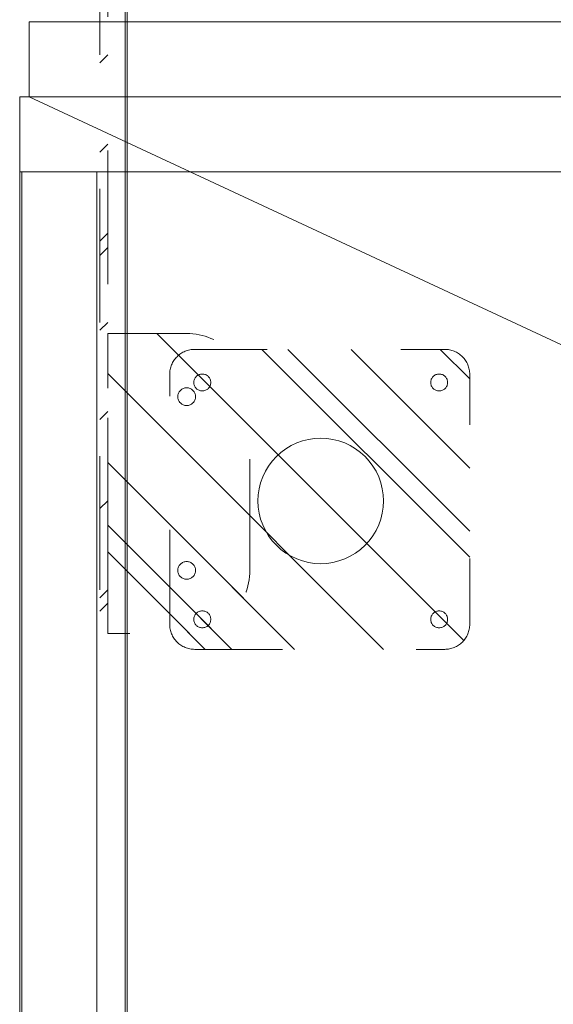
# Model space of a CAD drawing. Header units: inches. Extents: x -416 to -272, y -73 to 47.
# Tile 106 of 206: x -343.72 to -338.39, y -34.55 to -24.73. Entities that reach past the tile are written whole.
import ezdxf

# ---------------------------------------------------------------- set-up
doc = ezdxf.new("R2010")
doc.units = ezdxf.units.IN
doc.header["$LTSCALE"] = 32
doc.header["$MEASUREMENT"] = 0
doc.linetypes.add('Dash Style-1', pattern=[0.083328, 0.041656, -0.041672])
for name, color, linetype, lineweight in [('DashLine', 7, 'Continuous', 13), ('DashLineFill', 7, 'Dash Style-1', 13), ('Drawing', 7, 'Continuous', 18), ('Metal-DesktopScreen', 7, 'Continuous', 13), ('None', 7, 'Continuous', 18), ('SolidLine', 7, 'Continuous', 15)]:
    doc.layers.add(name, color=color, linetype=linetype, lineweight=lineweight)
pattern_1 = [(45, (0, 0), (-1.613, 1.9357), []), (45, (-1.0608, 1.0608), (-0.472346, 0.416761), [])]

# ---------------------------------------------------------------- blocks, each defined once
blk = doc.blocks.new('Slate-CredenzaFoot (2D)')
at = {"layer": 'DashLineFill', "linetype": 'Continuous', "lineweight": 13}
h = blk.add_hatch(dxfattribs=at)
h.set_pattern_fill('Steel', color=253, style=0, pattern_type=2)
h.set_pattern_definition(pattern_1)
edge = h.paths.add_edge_path()
edge.add_arc((-1.2462, 1.2461), 0.25, 90, 180, ccw=False)
edge.add_line((-1.2462, 1.4961), (1.2459, 1.4961))
edge.add_arc((1.2459, 1.2461), 0.25, 0, 90, ccw=False)
edge.add_line((1.4959, 1.2461), (1.4959, -1.2461))
edge.add_arc((1.2459, -1.2461), 0.25, -90, 0, ccw=False)
edge.add_line((1.2459, -1.4961), (-1.2462, -1.4961))
edge.add_arc((-1.2462, -1.2461), 0.25, 180, 270, ccw=False)
edge.add_line((-1.4962, -1.2461), (-1.4962, 1.2461))
at = {"layer": 'DashLine', "flags": 128}
blk.add_lwpolyline([(-0.0158, 0.616), (0.0456, 0.613), (0.1063, 0.604), (0.1659, 0.5891), (0.2238, 0.5684), (0.2793, 0.5421), (0.332, 0.5105), (0.3813, 0.4739), (0.4268, 0.4327), (0.4681, 0.3871), (0.5047, 0.3378), (0.5363, 0.2851), (0.5625, 0.2296), (0.5832, 0.1717), (0.5982, 0.1121), (0.6072, 0.0514), (0.6102, -0.01), (0.6072, -0.0713), (0.5982, -0.1321), (0.5832, -0.1917), (0.5625, -0.2495), (0.5363, -0.3051), (0.5047, -0.3578), (0.4681, -0.4071), (0.4268, -0.4526), (0.3813, -0.4939), (0.332, -0.5305), (0.2793, -0.562), (0.2238, -0.5883), (0.1659, -0.609), (0.1063, -0.6239), (0.0456, -0.6329), (-0.0158, -0.636), (-0.0772, -0.6329), (-0.1379, -0.6239), (-0.1975, -0.609), (-0.2554, -0.5883), (-0.3109, -0.562), (-0.3636, -0.5305), (-0.4129, -0.4939), (-0.4584, -0.4526), (-0.4997, -0.4071), (-0.5363, -0.3578), (-0.5679, -0.3051), (-0.5941, -0.2495), (-0.6148, -0.1917), (-0.6298, -0.1321), (-0.6388, -0.0713), (-0.6418, -0.01), (-0.6388, 0.0514), (-0.6298, 0.1121), (-0.6148, 0.1717), (-0.5941, 0.2296), (-0.5679, 0.2851), (-0.5363, 0.3378), (-0.4997, 0.3871), (-0.4584, 0.4327), (-0.4129, 0.4739), (-0.3636, 0.5105), (-0.3109, 0.5421), (-0.2554, 0.5684), (-0.1975, 0.5891), (-0.1379, 0.604), (-0.0772, 0.613)], close=True, dxfattribs=at)
at = {"layer": 'DashLineFill', "flags": 128}
blk.add_lwpolyline([(-1.4962, 1.2461, -0.414214), (-1.2462, 1.4961), (1.2459, 1.4961, -0.414214), (1.4959, 1.2461), (1.4959, -1.2461, -0.414214), (1.2459, -1.4961), (-1.2462, -1.4961, -0.414214), (-1.4962, -1.2461)], format="xyb", close=True, dxfattribs=at)
at = {"layer": 'SolidLine', "flags": 128}
for points in [[(-1.1969, 1.0865), (-1.2052, 1.0869), (-1.2134, 1.0881), (-1.2215, 1.0901), (-1.2293, 1.0929), (-1.2368, 1.0965), (-1.2439, 1.1007), (-1.2506, 1.1057), (-1.2568, 1.1113), (-1.2623, 1.1174), (-1.2673, 1.1241), (-1.2716, 1.1312), (-1.2751, 1.1387), (-1.2779, 1.1466), (-1.2799, 1.1546), (-1.2811, 1.1628), (-1.2816, 1.1711), (-1.2811, 1.1794), (-1.2799, 1.1876), (-1.2779, 1.1957), (-1.2751, 1.2035), (-1.2716, 1.211), (-1.2673, 1.2182), (-1.2623, 1.2248), (-1.2568, 1.231), (-1.2506, 1.2366), (-1.2439, 1.2415), (-1.2368, 1.2458), (-1.2293, 1.2493), (-1.2215, 1.2521), (-1.2134, 1.2541), (-1.2052, 1.2554), (-1.1969, 1.2558), (-1.1886, 1.2554), (-1.1804, 1.2541), (-1.1723, 1.2521), (-1.1645, 1.2493), (-1.157, 1.2458), (-1.1499, 1.2415), (-1.1432, 1.2366), (-1.1371, 1.231), (-1.1315, 1.2248), (-1.1265, 1.2182), (-1.1223, 1.211), (-1.1187, 1.2035), (-1.1159, 1.1957), (-1.1139, 1.1876), (-1.1127, 1.1794), (-1.1123, 1.1711), (-1.1127, 1.1628), (-1.1139, 1.1546), (-1.1159, 1.1466), (-1.1187, 1.1387), (-1.1223, 1.1312), (-1.1265, 1.1241), (-1.1315, 1.1174), (-1.1371, 1.1113), (-1.1432, 1.1057), (-1.1499, 1.1007), (-1.157, 1.0965), (-1.1645, 1.0929), (-1.1723, 1.0901), (-1.1804, 1.0881), (-1.1886, 1.0869)], [(1.1653, 1.0865), (1.157, 1.0869), (1.1488, 1.0881), (1.1407, 1.0901), (1.1329, 1.0929), (1.1254, 1.0965), (1.1183, 1.1007), (1.1116, 1.1057), (1.1054, 1.1113), (1.0999, 1.1174), (1.0949, 1.1241), (1.0906, 1.1312), (1.0871, 1.1387), (1.0843, 1.1466), (1.0823, 1.1546), (1.0811, 1.1628), (1.0807, 1.1711), (1.0811, 1.1794), (1.0823, 1.1876), (1.0843, 1.1957), (1.0871, 1.2035), (1.0906, 1.211), (1.0949, 1.2182), (1.0999, 1.2248), (1.1054, 1.231), (1.1116, 1.2366), (1.1183, 1.2415), (1.1254, 1.2458), (1.1329, 1.2493), (1.1407, 1.2521), (1.1488, 1.2541), (1.157, 1.2554), (1.1653, 1.2558), (1.1736, 1.2554), (1.1818, 1.2541), (1.1899, 1.2521), (1.1977, 1.2493), (1.2052, 1.2458), (1.2123, 1.2415), (1.219, 1.2366), (1.2252, 1.231), (1.2307, 1.2248), (1.2357, 1.2182), (1.24, 1.211), (1.2435, 1.2035), (1.2463, 1.1957), (1.2483, 1.1876), (1.2495, 1.1794), (1.2499, 1.1711), (1.2495, 1.1628), (1.2483, 1.1546), (1.2463, 1.1466), (1.2435, 1.1387), (1.24, 1.1312), (1.2357, 1.1241), (1.2307, 1.1174), (1.2252, 1.1113), (1.219, 1.1057), (1.2123, 1.1007), (1.2052, 1.0965), (1.1977, 1.0929), (1.1899, 1.0901), (1.1818, 1.0881), (1.1736, 1.0869)], [(-1.1969, -1.2757), (-1.2052, -1.2753), (-1.2134, -1.2741), (-1.2215, -1.2721), (-1.2293, -1.2693), (-1.2368, -1.2657), (-1.2439, -1.2615), (-1.2506, -1.2565), (-1.2568, -1.2509), (-1.2623, -1.2448), (-1.2673, -1.2381), (-1.2716, -1.231), (-1.2751, -1.2235), (-1.2779, -1.2156), (-1.2799, -1.2076), (-1.2811, -1.1994), (-1.2816, -1.1911), (-1.2811, -1.1828), (-1.2799, -1.1746), (-1.2779, -1.1665), (-1.2751, -1.1587), (-1.2716, -1.1512), (-1.2673, -1.1441), (-1.2623, -1.1374), (-1.2568, -1.1312), (-1.2506, -1.1256), (-1.2439, -1.1207), (-1.2368, -1.1164), (-1.2293, -1.1129), (-1.2215, -1.1101), (-1.2134, -1.1081), (-1.2052, -1.1068), (-1.1969, -1.1064), (-1.1886, -1.1068), (-1.1804, -1.1081), (-1.1723, -1.1101), (-1.1645, -1.1129), (-1.157, -1.1164), (-1.1499, -1.1207), (-1.1432, -1.1256), (-1.1371, -1.1312), (-1.1315, -1.1374), (-1.1265, -1.1441), (-1.1223, -1.1512), (-1.1187, -1.1587), (-1.1159, -1.1665), (-1.1139, -1.1746), (-1.1127, -1.1828), (-1.1123, -1.1911), (-1.1127, -1.1994), (-1.1139, -1.2076), (-1.1159, -1.2156), (-1.1187, -1.2235), (-1.1223, -1.231), (-1.1265, -1.2381), (-1.1315, -1.2448), (-1.1371, -1.2509), (-1.1432, -1.2565), (-1.1499, -1.2615), (-1.157, -1.2657), (-1.1645, -1.2693), (-1.1723, -1.2721), (-1.1804, -1.2741), (-1.1886, -1.2753)], [(1.1653, -1.2757), (1.157, -1.2753), (1.1488, -1.2741), (1.1407, -1.2721), (1.1329, -1.2693), (1.1254, -1.2657), (1.1183, -1.2615), (1.1116, -1.2565), (1.1054, -1.2509), (1.0999, -1.2448), (1.0949, -1.2381), (1.0906, -1.231), (1.0871, -1.2235), (1.0843, -1.2156), (1.0823, -1.2076), (1.0811, -1.1994), (1.0807, -1.1911), (1.0811, -1.1828), (1.0823, -1.1746), (1.0843, -1.1665), (1.0871, -1.1587), (1.0906, -1.1512), (1.0949, -1.1441), (1.0999, -1.1374), (1.1054, -1.1312), (1.1116, -1.1256), (1.1183, -1.1207), (1.1254, -1.1164), (1.1329, -1.1129), (1.1407, -1.1101), (1.1488, -1.1081), (1.157, -1.1068), (1.1653, -1.1064), (1.1736, -1.1068), (1.1818, -1.1081), (1.1899, -1.1101), (1.1977, -1.1129), (1.2052, -1.1164), (1.2123, -1.1207), (1.219, -1.1256), (1.2252, -1.1312), (1.2307, -1.1374), (1.2357, -1.1441), (1.24, -1.1512), (1.2435, -1.1587), (1.2463, -1.1665), (1.2483, -1.1746), (1.2495, -1.1828), (1.2499, -1.1911), (1.2495, -1.1994), (1.2483, -1.2076), (1.2463, -1.2156), (1.2435, -1.2235), (1.24, -1.231), (1.2357, -1.2381), (1.2307, -1.2448), (1.2252, -1.2509), (1.219, -1.2565), (1.2123, -1.2615), (1.2052, -1.2657), (1.1977, -1.2693), (1.1899, -1.2721), (1.1818, -1.2741), (1.1736, -1.2753)]]:
    blk.add_lwpolyline(points, close=True, dxfattribs=at)
blk = doc.blocks.new('Group-8')
at = {"layer": 'SolidLine', "flags": 128}
for points in [[(0, 0), (47.9921, 0), (47.9921, -17.9921), (0, -17.9921)], [(47.2441, 0), (47.9921, 0), (47.9921, -17.9921), (47.2441, -17.9921)], [(0.748, -0.0197), (47.2441, -0.0197), (47.2441, -0.7677), (0.748, -0.7677)]]:
    blk.add_lwpolyline(points, close=True, dxfattribs=at)
at = {"layer": 'None', "color": 7}
blk.add_blockref('Slate-CredenzaFoot (2D)', (43.9764, -2.9921), dxfattribs=at)
blk = doc.blocks.new('Group-9')
at = {"layer": 'None'}
blk.add_blockref('Group-8', (0, 0), dxfattribs=at)
blk = doc.blocks.new('SL Leg Credenza (2D)-1')
at = {"layer": 'None'}
blk.add_blockref('Group-9', (0, 0), dxfattribs=at)
at = {"layer": 'Drawing', "color": 0, "flags": 1}
for tag in ['Tag', 'Catalog', 'Option1', 'Option2', 'Option3', 'Option4', 'Option5', 'Option6', 'Option7', 'Option8', 'Option9', 'Option10', 'Option11', 'Option12', 'Custom', 'FinishGroup', 'Discount', 'Item2', 'Item3', 'Item6', 'Item9', 'Item10', 'Item12', 'Item13', 'Item16', 'Item19', 'Item20', 'Item21', 'Item22', 'Item23', 'Item24', 'Item25', 'Item8', 'Item18', 'Item1', 'Item4', 'Item5', 'Item7', 'Item11', 'Item14', 'Item15', 'Item17']:
    blk.add_attdef(tag, (-12.693, -58.5147), '', height=0.00709, dxfattribs=at)
blk = doc.blocks.new('G1_METAL_SCREEN_END_LEFT (2D)')
at = {"layer": 'DashLineFill', "linetype": 'Continuous', "lineweight": 13}
h = blk.add_hatch(dxfattribs=at)
h.set_pattern_fill('Steel', color=253, style=0, pattern_type=2)
h.set_pattern_definition(pattern_1)
edge = h.paths.add_edge_path()
edge.add_line((-0.0469, 0.0787), (-0.0469, 0.1575))
edge.add_arc((-0.0469, 0.0469), 0.1106, 90, 180)
edge.add_line((-0.1575, 0.0469), (-0.1575, -14.8031))
edge.add_line((-0.1575, -14.8031), (-0.0787, -14.8031))
edge.add_line((-0.0787, -14.8031), (-0.0787, 0.0469))
edge.add_arc((-0.0469, 0.0469), 0.0319, 90, 180, ccw=False)
at = {"layer": 'DashLineFill', "flags": 128}
blk.add_lwpolyline([(-0.0469, 0.0787), (-0.0469, 0.1575, 0.414214), (-0.1575, 0.0469), (-0.1575, -14.8031), (-0.0787, -14.8031), (-0.0787, 0.0469, -0.414214)], format="xyb", close=True, dxfattribs=at)
blk = doc.blocks.new('G1_METAL_SCREEN_BRACKET (2D)')
at = {"layer": 'DashLineFill', "linetype": 'Continuous', "lineweight": 13}
h = blk.add_hatch(dxfattribs=at)
h.set_pattern_fill('Steel', color=253, style=0, pattern_type=2)
h.set_pattern_definition(pattern_1)
edge = h.paths.add_edge_path()
edge.add_line((1.4961, -0.7087), (1.4961, 0.0787))
edge.add_line((1.4961, 0.0787), (-1.4961, 0.0787))
edge.add_line((-1.4961, 0.0787), (-1.4961, -0.7087))
edge.add_arc((-0.8661, -0.7087), 0.6299, 180, 270)
edge.add_line((-0.8661, -1.3386), (0.8661, -1.3386))
edge.add_arc((0.8661, -0.7087), 0.6299, 270, 360)
edge.add_line((1.4961, -0.7087), (1.4961, -0.7087))
at = {"layer": 'DashLineFill', "flags": 128}
blk.add_lwpolyline([(1.4961, -0.7087), (1.4961, 0.0787), (-1.4961, 0.0787), (-1.4961, -0.7087, 0.414214), (-0.8661, -1.3386), (0.8661, -1.3386, 0.414214), (1.4961, -0.7087)], format="xyb", close=True, dxfattribs=at)
at = {"layer": 'SolidLine', "flags": 128}
for points in [[(-0.7776, -0.7087), (-0.778, -0.7173), (-0.7793, -0.7259), (-0.7814, -0.7344), (-0.7843, -0.7426), (-0.788, -0.7504), (-0.7925, -0.7579), (-0.7977, -0.7649), (-0.8035, -0.7713), (-0.8099, -0.7771), (-0.8169, -0.7823), (-0.8244, -0.7868), (-0.8322, -0.7905), (-0.8404, -0.7934), (-0.8489, -0.7955), (-0.8575, -0.7968), (-0.8661, -0.7972), (-0.8748, -0.7968), (-0.8834, -0.7955), (-0.8919, -0.7934), (-0.9, -0.7905), (-0.9079, -0.7868), (-0.9154, -0.7823), (-0.9223, -0.7771), (-0.9288, -0.7713), (-0.9346, -0.7649), (-0.9398, -0.7579), (-0.9443, -0.7504), (-0.948, -0.7426), (-0.9509, -0.7344), (-0.953, -0.7259), (-0.9543, -0.7173), (-0.9547, -0.7087), (-0.9543, -0.7), (-0.953, -0.6914), (-0.9509, -0.6829), (-0.948, -0.6748), (-0.9443, -0.6669), (-0.9398, -0.6594), (-0.9346, -0.6525), (-0.9288, -0.646), (-0.9223, -0.6402), (-0.9154, -0.635), (-0.9079, -0.6305), (-0.9, -0.6268), (-0.8919, -0.6239), (-0.8834, -0.6218), (-0.8748, -0.6205), (-0.8661, -0.6201), (-0.8575, -0.6205), (-0.8489, -0.6218), (-0.8404, -0.6239), (-0.8322, -0.6268), (-0.8244, -0.6305), (-0.8169, -0.635), (-0.8099, -0.6402), (-0.8035, -0.646), (-0.7977, -0.6525), (-0.7925, -0.6594), (-0.788, -0.6669), (-0.7843, -0.6748), (-0.7814, -0.6829), (-0.7793, -0.6914), (-0.778, -0.7)], [(0.9547, -0.7087), (0.9543, -0.7173), (0.953, -0.7259), (0.9509, -0.7344), (0.948, -0.7426), (0.9443, -0.7504), (0.9398, -0.7579), (0.9346, -0.7649), (0.9288, -0.7713), (0.9223, -0.7771), (0.9154, -0.7823), (0.9079, -0.7868), (0.9, -0.7905), (0.8919, -0.7934), (0.8834, -0.7955), (0.8748, -0.7968), (0.8661, -0.7972), (0.8575, -0.7968), (0.8489, -0.7955), (0.8404, -0.7934), (0.8322, -0.7905), (0.8244, -0.7868), (0.8169, -0.7823), (0.8099, -0.7771), (0.8035, -0.7713), (0.7977, -0.7649), (0.7925, -0.7579), (0.788, -0.7504), (0.7843, -0.7426), (0.7814, -0.7344), (0.7793, -0.7259), (0.778, -0.7173), (0.7776, -0.7087), (0.778, -0.7), (0.7793, -0.6914), (0.7814, -0.6829), (0.7843, -0.6748), (0.788, -0.6669), (0.7925, -0.6594), (0.7977, -0.6525), (0.8035, -0.646), (0.8099, -0.6402), (0.8169, -0.635), (0.8244, -0.6305), (0.8322, -0.6268), (0.8404, -0.6239), (0.8489, -0.6218), (0.8575, -0.6205), (0.8661, -0.6201), (0.8748, -0.6205), (0.8834, -0.6218), (0.8919, -0.6239), (0.9, -0.6268), (0.9079, -0.6305), (0.9154, -0.635), (0.9223, -0.6402), (0.9288, -0.646), (0.9346, -0.6525), (0.9398, -0.6594), (0.9443, -0.6669), (0.948, -0.6748), (0.9509, -0.6829), (0.953, -0.6914), (0.9543, -0.7)]]:
    blk.add_lwpolyline(points, close=True, dxfattribs=at)
blk = doc.blocks.new('Group-22')
at = {"layer": 'Metal-DesktopScreen', "color": 7}
blk.add_blockref('G1_METAL_SCREEN_END_LEFT (2D)', (0, 0), dxfattribs=at)
at = {"layer": 'Metal-DesktopScreen', "color": 7, "rotation": 90}
blk.add_blockref('G1_METAL_SCREEN_BRACKET (2D)', (0, -13.3071), dxfattribs=at)
blk = doc.blocks.new('Group-23')
at = {"layer": 'None'}
blk.add_blockref('Group-22', (0, 0), dxfattribs=at)
blk = doc.blocks.new('SL Desktop Screen (2D)-1')
at = {"layer": 'None'}
blk.add_blockref('Group-23', (0, 0), dxfattribs=at)
at = {"layer": 'Drawing', "color": 0, "flags": 1}
for tag in ['Tag', 'Catalog', 'Option1', 'Option2', 'Option3', 'Option4', 'Option5', 'Option6', 'Option7', 'Option8', 'Option9', 'Option10', 'Option11', 'Option12', 'Custom', 'FinishGroup', 'Discount', 'Item2', 'Item3', 'Item6', 'Item9', 'Item10', 'Item12', 'Item13', 'Item16', 'Item19', 'Item20', 'Item21', 'Item22', 'Item23', 'Item24', 'Item25', 'Item8', 'Item18', 'Item1', 'Item4', 'Item5', 'Item7', 'Item11', 'Item14', 'Item15', 'Item17']:
    blk.add_attdef(tag, (16.542, -15.8769), '', height=0.00709, dxfattribs=at)
blk = doc.blocks.new('Group-28')
at = {"layer": 'SolidLine', "flags": 128}
blk.add_lwpolyline([(1.1142, -30), (1.1142, -2.5591), (1.1339, -2.5591), (1.1339, -30)], close=True, dxfattribs=at)
blk = doc.blocks.new('Group-42')
at = {"layer": 'DashLine', "flags": 128}
blk.add_lwpolyline([(1.1142, -2.5591), (70.8937, -2.5591), (70.8937, -30), (1.1142, -30)], close=True, dxfattribs=at)
at = {"layer": 'SolidLine', "flags": 128}
blk.add_lwpolyline([(1.1142, -2.5591), (70.8937, -2.5591), (70.8937, -30), (1.1142, -30)], close=True, dxfattribs=at)
at = {"layer": 'None'}
blk.add_blockref('Group-28', (0, 0), dxfattribs=at)
blk = doc.blocks.new('Group-47')
at = {"layer": 'DashLine'}
blk.add_line((0.1575, -12.0079), (16.3301, -19.5493), dxfattribs=at)
at = {"layer": 'SolidLine', "flags": 128}
blk.add_lwpolyline([(0.1575, -11.2598), (18.002, -11.2598), (18.002, -12.0079), (0.1575, -12.0079)], close=True, dxfattribs=at)
blk = doc.blocks.new('Group-78')
at = {"layer": 'None'}
for name in ['Group-47', 'Group-42']:
    blk.add_blockref(name, (0, 0), dxfattribs=at)
blk = doc.blocks.new('SL Credenza Desk (2D)')
at = {"layer": 'None'}
blk.add_blockref('Group-78', (0, 0), dxfattribs=at)
at = {"layer": 'Drawing', "color": 0, "flags": 1}
for tag in ['Tag', 'Catalog', 'Option1', 'Option2', 'Option3', 'Option4', 'Option5', 'Option6', 'Option7', 'Option8', 'Option9', 'Option10', 'Option11', 'Option12', 'Custom', 'FinishGroup', 'Discount', 'Item2', 'Item3', 'Item6', 'Item8', 'Item9', 'Item10', 'Item12', 'Item13', 'Item16', 'Item18', 'Item19', 'Item20', 'Item21', 'Item22', 'Item23', 'Item24', 'Item25', 'Item1', 'Item4', 'Item5', 'Item7', 'Item11', 'Item14', 'Item15', 'Item17']:
    blk.add_attdef(tag, (15.7192, -28.999), '', height=0.00709, dxfattribs=at)
blk = doc.blocks.new('Group-79')
at = {"layer": 'Drawing'}
blk.add_blockref('SL Credenza Desk (2D)', (15.6798, 1.4853), dxfattribs=at)
at = {"layer": 'Drawing', "color": 0, "flags": 1}
for tag in ['Tag', 'Catalog', 'Option1', 'Option2', 'Option3', 'Option4', 'Option5', 'Option6', 'Option7', 'Option8', 'Option9', 'Option10', 'Option11', 'Option12', 'Custom', 'FinishGroup', 'Discount', 'Item2', 'Item3', 'Item6', 'Item8', 'Item9', 'Item10', 'Item12', 'Item13', 'Item16', 'Item18', 'Item19', 'Item20', 'Item21', 'Item22', 'Item23', 'Item24', 'Item25', 'Item1', 'Item4', 'Item5', 'Item7', 'Item11', 'Item14', 'Item15', 'Item17']:
    blk.add_attdef(tag, (15.7192, -28.999), '', height=0.00709, dxfattribs=at)

msp = doc.modelspace()

# ---------------------------------------------------------------- block references
at = {"layer": 'Drawing'}
msp.add_blockref('SL Desktop Screen (2D)-1', (-342.7598, -16.0512), dxfattribs=at)
at = {"layer": 'Drawing', "rotation": 90}
msp.add_blockref('SL Leg Credenza (2D)-1', (-343.7165, -73.4921), dxfattribs=at)

# ---------------------------------------------------------------- next in the draw order: block references
at = {"layer": 'Drawing', "color": 7}
msp.add_blockref('Group-79', (-359.4593, -14.9775), dxfattribs=at)

doc.saveas('drawing.dxf')
